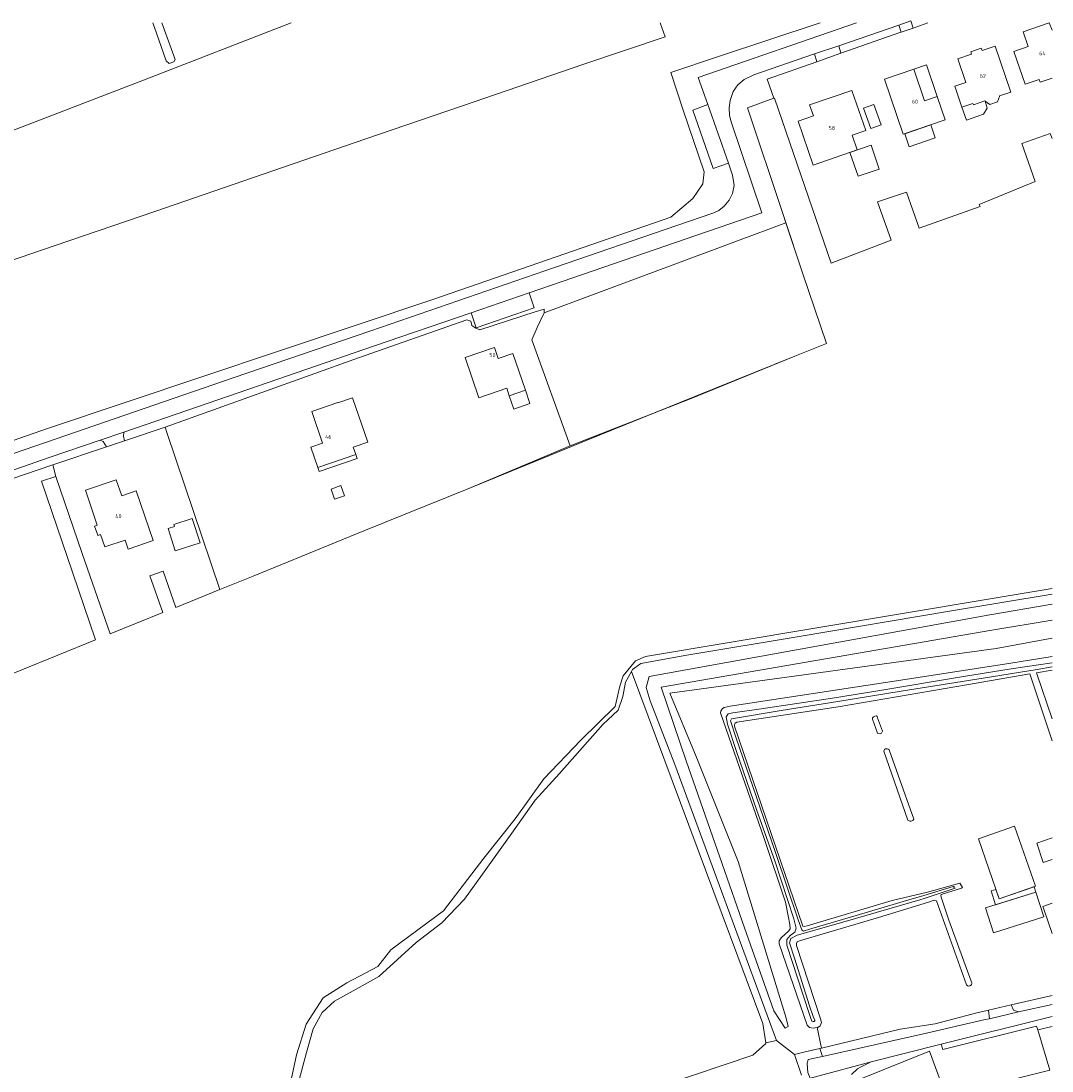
# Model space of a CAD drawing. Header units: metres. Extents: x 264570 to 266133, y 576109 to 577454.
# Tile 128 of 128: x 265865 to 266131, y 577183 to 577454. Entities that reach past the tile are written whole.
import ezdxf
from ezdxf.enums import TextEntityAlignment as Align

# ---------------------------------------------------------------- set-up
doc = ezdxf.new("R2010")
doc.units = ezdxf.units.M
for name, color, linetype, lineweight in [('B-BH-OG-BEBOUWING-G', 252, 'Continuous', 15), ('B-BH-OG-BEBOUWING-T50', 252, 'Continuous', 15), ('B-WE-OG-TOPOGRAFIE-G', 252, 'Continuous', 15)]:
    doc.layers.add(name, color=color, linetype=linetype, lineweight=lineweight)
doc.styles.add('NLCS-ISO-M200-T50', font='NLCS-ISO.ttf', dxfattribs={"height": 1})

msp = doc.modelspace()

# ---------------------------------------------------------------- linework, layer by layer
at = {"layer": 'B-BH-OG-BEBOUWING-G'}
for points in [[(266131.48, 577439.62), (266128.43, 577438.59), (266128.43, 577438.59), (266128.18, 577439.35), (266128.18, 577439.35), (266124.56, 577438.12), (266121.65, 577446.56), (266125.29, 577447.84), (266124.01, 577451.65), (266124.01, 577451.65), (266130.79, 577453.98), (266131.48, 577452.06)], [(266131.48, 577237.82), (266129.24, 577237.06), (266129.24, 577237.06), (266127.58, 577242.06), (266127.58, 577242.06), (266131.48, 577243.39)], [(266131.48, 577218.76), (266129.35, 577224.98), (266129.1, 577225.71), (266131.48, 577226.52)]]:
    msp.add_lwpolyline(points, dxfattribs=at)
for points in [[(266110.51, 577446.48), (266113.22, 577447.4), (266113.42, 577446.78), (266116.8, 577447.93), (266116.8, 577447.93), (266120.82, 577436.06), (266120.82, 577436.06), (266117.89, 577435.06), (266117.93, 577434.95), (266117.44, 577433.57), (266117.44, 577433.57), (266115.41, 577432.88), (266115.41, 577432.88), (266114.18, 577433.68), (266114.18, 577433.68), (266114.15, 577433.8), (266111.2, 577432.8), (266111.08, 577433.15), (266111.08, 577433.15), (266108.24, 577432.19), (266106.42, 577437.55), (266106.42, 577437.55), (266109.27, 577438.51), (266109.27, 577438.51), (266107.18, 577444.67), (266107.18, 577444.67), (266110.72, 577445.86), (266110.72, 577445.86), (266110.51, 577446.48)], [(266101.87, 577434.9), (266103.92, 577428.85), (266093.04, 577425.16), (266093.04, 577425.16), (266088.23, 577439.38), (266095.78, 577441.94), (266095.78, 577441.94), (266098.55, 577433.78), (266098.55, 577433.78), (266101.87, 577434.9)], [(266079.81, 577436.51), (266083.4, 577426.1), (266079.91, 577424.89), (266081.21, 577421.11), (266081.21, 577421.11), (266069.83, 577417.19), (266069.83, 577417.19), (266065.91, 577428.55), (266069.87, 577429.93), (266068.89, 577432.76), (266079.81, 577436.51)], [(265991.33, 577357.63), (265990.68, 577359.54), (265983.51, 577357.08), (265979.95, 577367.47), (265987.54, 577370.07), (265988.51, 577367.24), (265992.27, 577368.52), (265995.51, 577359.06), (265991.33, 577357.63)], [(265951.03, 577344.35), (265951.7, 577342.42), (265941.9, 577339.05), (265940.08, 577344.34), (265943.13, 577345.39), (265940.32, 577353.54), (265947.06, 577355.87), (265947.09, 577355.78), (265950.88, 577357.08), (265954.82, 577345.66), (265951.03, 577344.35)], [(265889.84, 577335.92), (265891.26, 577331.74), (265895, 577333.02), (265899.36, 577320.23), (265899.36, 577320.23), (265892.94, 577318.02), (265892.94, 577318.02), (265892.14, 577320.36), (265886.87, 577318.57), (265885.78, 577321.77), (265885.09, 577321.54), (265885.07, 577321.58), (265884.26, 577323.97), (265884.26, 577323.97), (265884.95, 577324.22), (265884.95, 577324.22), (265881.9, 577333.21), (265889.84, 577335.92)], [(265903.25, 577323.29), (265904.93, 577323.83), (265904.74, 577324.4), (265909.5, 577325.94), (265909.5, 577325.94), (265911.54, 577319.65), (265911.54, 577319.65), (265905.1, 577317.57), (265903.25, 577323.29)], [(266121.83, 577246.42), (266127.21, 577230.92), (266117.84, 577227.67), (266112.46, 577243.17), (266112.46, 577243.17), (266121.83, 577246.42)], [(266114.35, 577225.32), (266127.34, 577229.42), (266127.34, 577229.42), (266129.37, 577223), (266129.37, 577223), (266116.38, 577218.9), (266116.38, 577218.9), (266114.35, 577225.32)], [(266099.85, 577188.29), (266105.08, 577174.07), (266105.08, 577174.07), (266088.53, 577167.47), (266088.07, 577168.62), (266088.07, 577168.62), (266084.94, 577167.38), (266084.94, 577167.38), (266081.32, 577176.45), (266081.32, 577176.45), (266083.22, 577177.21), (266083.22, 577177.21), (266081.69, 577181.04), (266099.85, 577188.29)]]:
    msp.add_lwpolyline(points, close=True, dxfattribs=at)
at = {"layer": 'B-WE-OG-TOPOGRAFIE-G'}
for points in [[(265935.01, 577453.93), (265896.91, 577439.14), (265859.43, 577424.75), (265830.95, 577415.07), (265804.61, 577406.02), (265774.11, 577395.52), (265743.13, 577384.9), (265716.1, 577375.58), (265699.96, 577370.03), (265698.2, 577369.42), (265692.13, 577389.01), (265685.86, 577407.73), (265686.06, 577412.49), (265687.41, 577415.78), (265690.23, 577419.18), (265716.79, 577428.1), (265792.02, 577453.93)], [(265935.01, 577453.93), (265896.91, 577439.14), (265859.43, 577424.75), (265830.95, 577415.07), (265804.61, 577406.02), (265774.11, 577395.52), (265743.13, 577384.9), (265716.1, 577375.58), (265699.96, 577370.03)], [(266071.62, 577453.93), (266045.36, 577445.28), (266033.02, 577441.08), (266036.26, 577431.43), (266041.64, 577415.45), (266041.36, 577412.39), (266038.78, 577408.58), (266033.03, 577403.75), (265971.61, 577382.44), (265872.34, 577349.23), (265763.01, 577311.1), (265753.05, 577307.67), (265752.04, 577308.13), (265747.8, 577318.21), (265738.65, 577315.51), (265742.18, 577303.95), (265726.91, 577298.79), (265723.85, 577299.61), (265722.55, 577300.09), (265721.43, 577302.71), (265707.68, 577344.15), (265708.97, 577344.64)], [(265708.97, 577344.64), (265720.31, 577348.86), (265728.47, 577351.5), (265730.22, 577346.91), (265744.85, 577352.06), (265776.63, 577362.93), (265809.61, 577374.2), (265840.68, 577384.95), (265870.58, 577395.26), (265899.78, 577405.23), (265927.77, 577414.82), (265954.34, 577423.95), (265982.28, 577433.56), (266010.62, 577443.3), (266031.58, 577450.3), (266030.29, 577453.93)], [(265708.97, 577344.64), (265720.31, 577348.86), (265728.47, 577351.5), (265730.22, 577346.91), (265744.85, 577352.06), (265776.63, 577362.93), (265809.61, 577374.2), (265840.68, 577384.95), (265870.58, 577395.26), (265899.78, 577405.23), (265927.77, 577414.82), (265954.34, 577423.95), (265982.28, 577433.56), (266010.62, 577443.3), (266031.58, 577450.3), (266030.29, 577453.93)], [(266030.29, 577453.93), (266031.58, 577450.3), (266010.62, 577443.3), (265982.28, 577433.56), (265954.34, 577423.95), (265927.77, 577414.82), (265899.78, 577405.23), (265870.58, 577395.26), (265840.68, 577384.95)], [(265859.43, 577424.75), (265896.91, 577439.14), (265935.01, 577453.93)], [(265901.6, 577453.93), (265905.05, 577444.46), (265904.72, 577443.83), (265903.55, 577443.48), (265902.78, 577444.14), (265900.28, 577451.24), (265899.34, 577453.93)], [(265899.34, 577453.93), (265900.28, 577451.24), (265902.78, 577444.14), (265903.55, 577443.48), (265904.72, 577443.83), (265905.05, 577444.46), (265901.6, 577453.93)], [(266081.03, 577453.93), (266040.08, 577439.86)], [(266040.08, 577439.86), (266081.03, 577453.93)], [(266045.36, 577445.28), (266071.62, 577453.93)], [(266091.97, 577453.37), (266076.41, 577448.04)], [(266076.99, 577446.1), (266092.41, 577451.51), (266092.41, 577451.51), (266092.51, 577451.55), (266092.51, 577451.55), (266095.61, 577452.61), (266095.61, 577452.61), (266099.43, 577453.93)], [(266095.03, 577454.42), (266091.97, 577453.37)], [(266095.61, 577452.61), (266095.03, 577454.42)], [(266099.43, 577453.93), (266095.61, 577452.61)], [(266131.48, 577452.06), (266130.79, 577453.98), (266124.01, 577451.65), (266125.29, 577447.84), (266121.65, 577446.56), (266124.56, 577438.12), (266128.18, 577439.35), (266128.43, 577438.59), (266131.48, 577439.62)], [(266076.41, 577448.04), (266070.15, 577445.9)], [(266036.26, 577431.43), (266033.02, 577441.08), (266045.36, 577445.28)], [(266070.15, 577445.9), (266054.45, 577440.53)], [(266070.76, 577443.91), (266076.99, 577446.1)], [(266057.9, 577439.4), (266070.76, 577443.91)], [(266040.08, 577439.86), (266042.63, 577432.83)], [(266042.63, 577432.83), (266040.08, 577439.86)], [(266054.45, 577440.53), (266052.02, 577439.27), (266050.35, 577437.9)], [(266050.35, 577437.9), (266049.17, 577436.2)], [(266059.66, 577434.46), (266057.9, 577439.4)], [(265865.05, 577286.62), (265884.51, 577294.59), (265878.6, 577312.03), (265870.57, 577335.54), (265874.22, 577336.76), (265881.07, 577316.84), (265888.26, 577296.1), (265901.85, 577301.67), (265898.55, 577311.13), (265901.99, 577312.29), (265905.22, 577302.91), (265916.57, 577307.55), (265925.18, 577311.06), (265953.81, 577322.72), (265980.47, 577333.51), (266007.08, 577344.66), (266038.34, 577356.93), (266065.04, 577367.82), (266073.27, 577371.14), (266070.11, 577380.54), (266067.27, 577388.89), (266062.79, 577402.31), (266062.06, 577404.48), (266052.87, 577432.03), (266059.66, 577434.46), (266059.8, 577434.51), (266074.49, 577391.86), (266089.99, 577397.8), (266086.46, 577407.71), (266093.95, 577410.22), (266097.16, 577400.88), (266112.91, 577406.47), (266112.71, 577407.03), (266127.12, 577412.95), (266123.67, 577422.79), (266131.03, 577425.34), (266131.48, 577424.06)], [(266049.17, 577436.2), (266048.42, 577433.85), (266048.11, 577432.02)], [(266059.66, 577434.46), (266052.87, 577432.03), (266062.06, 577404.48)], [(266074.49, 577391.86), (266059.8, 577434.51), (266059.66, 577434.46)], [(266074.49, 577391.86), (266059.8, 577434.51), (266059.66, 577434.46)], [(266042.63, 577432.83), (266038.76, 577431.39)], [(266047.92, 577417.7), (266042.63, 577432.83)], [(266048.11, 577432.02), (266048.23, 577430.04), (266048.61, 577428.41)], [(266041.36, 577412.39), (266041.64, 577415.45), (266036.26, 577431.43)], [(266038.76, 577431.39), (266044.03, 577416.31)], [(266048.61, 577428.41), (266056.55, 577404.86)], [(266131.48, 577424.06), (266131.03, 577425.34), (266123.67, 577422.79), (266127.12, 577412.95), (266112.71, 577407.03), (266112.91, 577406.47), (266097.16, 577400.88), (266093.95, 577410.22), (266086.46, 577407.71), (266089.99, 577397.8), (266074.49, 577391.86)], [(266131.48, 577424.06), (266131.03, 577425.34), (266123.67, 577422.79), (266127.12, 577412.95), (266112.71, 577407.03), (266112.91, 577406.47), (266097.16, 577400.88), (266093.95, 577410.22), (266086.46, 577407.71), (266089.99, 577397.8), (266074.49, 577391.86)], [(266047.92, 577417.7), (266048.99, 577414.63), (266049.39, 577411.89), (266048.98, 577409.84), (266048.16, 577408.11), (266046.86, 577406.55), (266045.43, 577405.5), (266044.14, 577404.88), (266034.65, 577401.58), (266003.01, 577390.74), (265955.59, 577374.43), (265920.09, 577362.22), (265871.6, 577345.56), (265826.68, 577330.12), (265780.82, 577314.37), (265753.76, 577304.93), (265752.73, 577304.57)], [(266044.03, 577416.31), (266047.92, 577417.7)], [(266048.98, 577409.84), (266049.39, 577411.89), (266048.99, 577414.63), (266047.92, 577417.7)], [(266033.03, 577403.75), (266038.78, 577408.58), (266041.36, 577412.39)], [(266045.43, 577405.5), (266046.86, 577406.55), (266048.16, 577408.11), (266048.98, 577409.84)], [(265920.09, 577362.22), (265955.59, 577374.43), (266003.01, 577390.74), (266034.65, 577401.58), (266044.14, 577404.88), (266045.43, 577405.5)], [(266056.55, 577404.86), (266034.24, 577397.17), (266004.99, 577387.15), (265996.46, 577384.22)], [(266062.06, 577404.48), (266067.27, 577388.89)], [(265971.61, 577382.44), (266033.03, 577403.75)], [(265916.57, 577307.55), (265925.18, 577311.06), (265953.81, 577322.72), (265980.47, 577333.51), (266011.19, 577346.05), (266039.22, 577357.43), (266065.04, 577367.82), (266073.27, 577371.14), (266070.11, 577380.54), (266067.27, 577388.89)], [(265996.46, 577384.22), (265981.46, 577379.06)], [(265872.34, 577349.23), (265971.61, 577382.44)], [(265981.46, 577379.06), (265956.27, 577370.4)], [(265956.27, 577370.4), (265921.6, 577358.46), (265891.81, 577348.25)], [(265780.82, 577314.37), (265826.68, 577330.12), (265871.6, 577345.56), (265920.09, 577362.22)], [(265763.01, 577311.1), (265872.34, 577349.23)], [(265891.81, 577348.25), (265885.74, 577346.17)], [(265885.74, 577346.17), (265872.55, 577341.64), (265858.4, 577336.76)], [(265859.04, 577334.86), (265873.52, 577339.76), (265874.22, 577336.76), (265870.57, 577335.54), (265878.6, 577312.03), (265884.51, 577294.59), (265865.05, 577286.62)], [(265745.05, 577239.22), (265745.96, 577239.7), (265753.78, 577242.51), (265782.43, 577252.92), (265807.86, 577263.3), (265836.99, 577275.2), (265865.05, 577286.62), (265884.51, 577294.59), (265878.6, 577312.03), (265870.57, 577335.54), (265874.22, 577336.76)], [(265874.22, 577336.76), (265881.07, 577316.84), (265888.26, 577296.1), (265901.85, 577301.67), (265898.55, 577311.13), (265901.99, 577312.29), (265905.22, 577302.91), (265916.57, 577307.55)], [(265934.5, 577178.53), (265936.44, 577187.42), (265938.9, 577195.32), (265943.26, 577202.07), (265949.41, 577206.02), (265957.4, 577210.19), (265960.76, 577214.51), (265974.4, 577224.56), (265984.74, 577238.22), (265992.83, 577248.32), (266000.3, 577258.64), (266009.79, 577268.69), (266018.71, 577277.38), (266019.92, 577282.61), (266020.74, 577285.29), (266023.92, 577289.17), (266026.48, 577290.23), (266114.98, 577305.09), (266131.48, 577307.81)], [(266131.48, 577307.81), (266114.98, 577305.09), (266026.48, 577290.23), (266023.92, 577289.17), (266020.74, 577285.29), (266019.92, 577282.61), (266018.71, 577277.38), (266009.79, 577268.69), (266000.3, 577258.64), (265992.83, 577248.32), (265984.74, 577238.22), (265974.4, 577224.56), (265960.76, 577214.51), (265957.4, 577210.19), (265949.41, 577206.02), (265943.26, 577202.07), (265938.9, 577195.32), (265936.44, 577187.42), (265934.5, 577178.53)], [(266131.48, 577306.35), (266105.04, 577301.99), (266066.23, 577295.42), (266037.19, 577290.61), (266025.31, 577288.48), (266023.18, 577286.89), (266022.9, 577286.37), (266021.39, 577283.6), (266020.65, 577279.91), (266019.45, 577276.37), (266015.51, 577272.71), (266004.33, 577260.09), (265998.07, 577253.12), (265991.96, 577244.67), (265984.39, 577234.01), (265979.75, 577227.58), (265973.96, 577221.52), (265967.32, 577216.38), (265957.66, 577207.61), (265952.57, 577204.78), (265946.23, 577201.22), (265943, 577198.3), (265940.67, 577194.14), (265938.96, 577187.99), (265937.05, 577180.91)], [(266131.48, 577303.76), (266115.47, 577301.06), (266027.47, 577285.09), (266026.69, 577282.3), (266027.74, 577278.83), (266034.12, 577262.38), (266060.32, 577191.07), (266057.55, 577190.45), (266056.82, 577195.46), (266022.9, 577286.37), (266023.18, 577286.89), (266025.31, 577288.48), (266037.19, 577290.61), (266066.23, 577295.42), (266105.04, 577301.99), (266131.48, 577306.35)], [(266034.12, 577262.38), (266027.74, 577278.83), (266026.69, 577282.3), (266027.47, 577285.09), (266115.47, 577301.06), (266131.48, 577303.76)], [(266131.48, 577299.68), (266115.92, 577297.09), (266030.53, 577282.35), (266036.99, 577263.29)], [(266115.92, 577297.09), (266131.48, 577299.68)], [(266030.53, 577282.35), (266115.92, 577297.09)], [(266039.63, 577264.47), (266032.79, 577280.8), (266117.08, 577292.35), (266131.48, 577295.03)], [(266131.48, 577295.03), (266117.08, 577292.35)], [(266117.08, 577292.35), (266032.79, 577280.8)], [(266131.48, 577268.46), (266125.78, 577285.78), (266109.41, 577282.91), (266076.23, 577277.31), (266050.13, 577273.32), (266049.71, 577273.09), (266049.52, 577272.71), (266049.49, 577272.27), (266067.11, 577220.61), (266067.52, 577220.52), (266068.22, 577220.69), (266090.19, 577227.25), (266099.35, 577229.42), (266107.66, 577231.75), (266108.36, 577230.59), (266108.12, 577230.41), (266102.84, 577228.79), (266102.8, 577228.56), (266102.86, 577228.08), (266104.82, 577222.2), (266110.65, 577206.38), (266110.76, 577205.95), (266110.67, 577205.45), (266110.29, 577205.17), (266109.99, 577205.16), (266109.66, 577205.24), (266109.44, 577205.43), (266101.67, 577227.15), (266101.09, 577227.29), (266099.6, 577226.82), (266086.69, 577222.89), (266066.31, 577216.85), (266065.71, 577216.57), (266065.49, 577216.14), (266065.47, 577215.63), (266071.7, 577196.67), (266071.95, 577195.7), (266071.62, 577194.89), (266070.99, 577194.42), (266070.85, 577194.4), (266069.78, 577194.23), (266068.88, 577194.48), (266068.28, 577195.05), (266060.99, 577216.09), (266061.02, 577216.81), (266061.54, 577217.56), (266063.53, 577219.44), (266063.83, 577219.93), (266063.79, 577221.08), (266063.35, 577223.25), (266062.67, 577226.8), (266057.19, 577243.22), (266045.87, 577275.7), (266045.97, 577276.19), (266046.41, 577276.83), (266046.82, 577277.13), (266048.34, 577277.44), (266092.41, 577284.14), (266120.81, 577288.58), (266131.48, 577290.31)], [(266131.48, 577288.65), (266120.97, 577287.09), (266108.6, 577285.11), (266085.96, 577281.31), (266074.84, 577279.47), (266056.36, 577276.74), (266049.06, 577275.72), (266047.86, 577275.44), (266047.36, 577274.7), (266047.71, 577272.77), (266050.03, 577265.76), (266055.29, 577250.47), (266059.95, 577237.47), (266064.83, 577222.54), (266065.4, 577220.09), (266065.09, 577219.07), (266063.87, 577218.17), (266063.03, 577217.17), (266062.98, 577215.68), (266067.18, 577203.06), (266069.12, 577197.02), (266069.49, 577196.05), (266069.78, 577195.95), (266070.11, 577196.02), (266070.2, 577196.15), (266070.23, 577196.36), (266069.85, 577197.29), (266068.85, 577200.03), (266065, 577212.39), (266063.71, 577216.3), (266064.04, 577217.46), (266065.65, 577218.26), (266078.08, 577221.79), (266097.32, 577227.43), (266098.5, 577227.79), (266106.45, 577230.45), (266106.09, 577230.61), (266106.25, 577230.93), (266098.1, 577228.41), (266095.39, 577227.71), (266080.88, 577223.36), (266069.5, 577220.03), (266067.33, 577219.36), (266066.87, 577219.65), (266065.97, 577222.26), (266060.16, 577239.35), (266055.05, 577254.2), (266049.96, 577269.21), (266048.49, 577273.64), (266048.71, 577274.16), (266061.59, 577276.3), (266076.22, 577278.65), (266092.49, 577281.35), (266113.67, 577284.69), (266127.68, 577286.95), (266131.48, 577287.56)], [(266131.48, 577287.56), (266127.68, 577286.95), (266113.67, 577284.69), (266092.49, 577281.35), (266076.22, 577278.65), (266061.59, 577276.3), (266048.71, 577274.16), (266048.49, 577273.64), (266049.96, 577269.21), (266055.05, 577254.2), (266060.16, 577239.35), (266065.97, 577222.26), (266066.87, 577219.65), (266067.33, 577219.36), (266069.5, 577220.03), (266080.88, 577223.36), (266095.39, 577227.71), (266098.1, 577228.41), (266106.25, 577230.93), (266106.09, 577230.61), (266106.45, 577230.45), (266098.5, 577227.79), (266097.32, 577227.43), (266078.08, 577221.79), (266065.65, 577218.26), (266064.04, 577217.46), (266063.71, 577216.3), (266065, 577212.39), (266068.85, 577200.03), (266069.85, 577197.29), (266070.23, 577196.36), (266070.2, 577196.15), (266070.11, 577196.02), (266069.78, 577195.95), (266069.49, 577196.05), (266069.12, 577197.02), (266067.18, 577203.06), (266062.98, 577215.68), (266063.03, 577217.17), (266063.87, 577218.17), (266065.09, 577219.07), (266065.4, 577220.09), (266064.83, 577222.54), (266059.95, 577237.47), (266055.29, 577250.47), (266050.03, 577265.76), (266047.71, 577272.77), (266047.36, 577274.7), (266047.86, 577275.44), (266049.06, 577275.72), (266056.36, 577276.74), (266074.84, 577279.47), (266085.96, 577281.31), (266108.6, 577285.11), (266120.97, 577287.09), (266131.48, 577288.65)], [(266120.81, 577288.58), (266092.41, 577284.14), (266048.34, 577277.44)], [(266131.48, 577290.31), (266120.81, 577288.58)], [(265937.05, 577180.91), (265938.96, 577187.99), (265940.67, 577194.14), (265943, 577198.3), (265946.23, 577201.22), (265952.57, 577204.78), (265957.66, 577207.61), (265967.32, 577216.38), (265973.96, 577221.52), (265979.75, 577227.58), (265984.39, 577234.01), (265991.96, 577244.67), (265998.07, 577253.12), (266004.33, 577260.09), (266015.51, 577272.71), (266019.45, 577276.37), (266020.65, 577279.91), (266021.39, 577283.6), (266022.9, 577286.37), (266022.9, 577286.37), (266056.82, 577195.46), (266056.82, 577195.46), (266057.55, 577190.45), (266057.57, 577190.34), (266054.24, 577187.31), (265964.4, 577156.97)], [(266131.48, 577202.74), (266120.95, 577200.3), (266115.09, 577198.95), (266114.36, 577198.78), (266112.42, 577198.33), (266101.28, 577195.38), (266092.28, 577194.04), (266071.92, 577189.13), (266070.85, 577194.4), (266070.99, 577194.42), (266071.62, 577194.89), (266071.95, 577195.7), (266071.7, 577196.67), (266065.47, 577215.63), (266065.49, 577216.14), (266065.71, 577216.57), (266066.31, 577216.85), (266086.69, 577222.89), (266099.6, 577226.82), (266101.09, 577227.29), (266101.67, 577227.15), (266109.44, 577205.43), (266109.66, 577205.24), (266109.99, 577205.16), (266110.29, 577205.17), (266110.67, 577205.45), (266110.76, 577205.95), (266110.65, 577206.38), (266104.82, 577222.2), (266102.86, 577228.08), (266102.8, 577228.56), (266102.84, 577228.79), (266108.12, 577230.41), (266108.36, 577230.59), (266107.66, 577231.75), (266099.35, 577229.42), (266090.19, 577227.25), (266068.22, 577220.69), (266067.52, 577220.52), (266067.11, 577220.61), (266049.49, 577272.27), (266049.52, 577272.71), (266049.71, 577273.09), (266050.13, 577273.32), (266076.23, 577277.31), (266109.41, 577282.91), (266125.78, 577285.78), (266131.48, 577268.46)], [(266131.48, 577286.78), (266127.49, 577286.08), (266131.48, 577274.18)], [(266131.48, 577274.18), (266127.49, 577286.08), (266131.48, 577286.78)], [(266036.99, 577263.29), (266030.53, 577282.35)], [(266032.79, 577280.8), (266039.63, 577264.47)], [(266046.82, 577277.13), (266046.41, 577276.83), (266045.97, 577276.19), (266045.87, 577275.7), (266057.19, 577243.22)], [(266048.34, 577277.44), (266046.82, 577277.13)], [(266036.99, 577263.29), (266046.31, 577236.75), (266052.12, 577220.22), (266059.67, 577198.74), (266062.57, 577194.24), (266063.34, 577194.73), (266062.84, 577196.89), (266050.46, 577237.33), (266039.63, 577264.47)], [(266039.63, 577264.47), (266050.46, 577237.33)], [(266060.32, 577191.07), (266034.12, 577262.38)], [(266046.31, 577236.75), (266036.99, 577263.29)], [(266057.19, 577243.22), (266062.67, 577226.8)], [(266131.48, 577243.39), (266127.58, 577242.06), (266129.24, 577237.06), (266131.48, 577237.82)], [(266063.34, 577194.73), (266062.57, 577194.24), (266059.67, 577198.74), (266052.12, 577220.22), (266046.31, 577236.75)], [(266050.46, 577237.33), (266062.84, 577196.89)], [(266062.67, 577226.8), (266063.35, 577223.25), (266063.79, 577221.08)], [(266131.48, 577226.52), (266129.1, 577225.71), (266129.35, 577224.98), (266131.48, 577218.76)], [(266063.79, 577221.08), (266063.83, 577219.93), (266063.53, 577219.44)], [(266061.54, 577217.56), (266061.02, 577216.81), (266060.99, 577216.09)], [(266063.53, 577219.44), (266061.54, 577217.56)], [(266060.99, 577216.09), (266068.28, 577195.05), (266068.88, 577194.48)], [(266131.48, 577200.42), (266122.87, 577198.45), (266121.56, 577198.92), (266120.95, 577200.3), (266131.48, 577202.74)], [(266131.48, 577197.27), (266102.9, 577190.13), (266084.78, 577185.59), (266070.07, 577181.61), (266069, 577181.33), (266068.47, 577182.86), (266068.23, 577185.12), (266068.48, 577186.14), (266072.26, 577186.98), (266099.1, 577193), (266114.25, 577196.47), (266115.33, 577196.72), (266122.87, 577198.45), (266131.48, 577200.42)], [(266062.84, 577196.89), (266063.34, 577194.73)], [(266131.48, 577194.67), (266127.8, 577193.8), (266127.5, 577194.81), (266103.27, 577188.76), (266102.9, 577190.13), (266131.48, 577197.27)], [(266068.88, 577194.48), (266069.78, 577194.23), (266070.85, 577194.4)], [(266070.85, 577194.4), (266071.92, 577189.13)], [(266079.67, 577182.29), (266081.28, 577183.75), (266082.17, 577184.27), (266084.78, 577185.59), (266102.9, 577190.13), (266103.27, 577188.76), (266127.5, 577194.81), (266127.8, 577193.8), (266130.94, 577183.43), (266116.22, 577179.72)], [(266131.48, 577081.91), (266119.69, 577078.09), (266118.75, 577078.02), (266118.34, 577078.38), (266116.98, 577082.9), (266103.05, 577121.75), (266094.88, 577144.82), (266101.74, 577141.18), (266125.18, 577148.9), (266117.72, 577174.5), (266116.22, 577179.72), (266130.94, 577183.43), (266127.8, 577193.8), (266131.48, 577194.67)], [(265964.4, 577156.97), (266054.24, 577187.31), (266057.57, 577190.34), (266057.55, 577190.45), (266060.32, 577191.07), (266064.97, 577187.47), (266066.82, 577182.16)], [(266064.97, 577187.47), (266060.32, 577191.07)], [(266066.82, 577182.16), (266064.97, 577187.47), (266067.77, 577188.16), (266071.54, 577189.04), (266072.26, 577186.98), (266068.48, 577186.14), (266068.23, 577185.12), (266068.47, 577182.86)], [(266067.77, 577188.16), (266064.97, 577187.47)], [(266071.54, 577189.04), (266067.77, 577188.16)], [(266070.07, 577181.61), (266084.78, 577185.59), (266082.17, 577184.27), (266081.28, 577183.75), (266079.67, 577182.29)]]:
    msp.add_lwpolyline(points, dxfattribs=at)
for points in [[(266091.97, 577453.37), (266092.51, 577451.55), (266092.51, 577451.55), (266092.41, 577451.51), (266076.99, 577446.1), (266076.99, 577446.1), (266076.41, 577448.04), (266076.41, 577448.04), (266091.97, 577453.37)], [(266095.03, 577454.42), (266095.61, 577452.61), (266095.61, 577452.61), (266092.51, 577451.55), (266092.51, 577451.55), (266091.97, 577453.37), (266091.97, 577453.37), (266095.03, 577454.42)], [(266076.41, 577448.04), (266076.99, 577446.1), (266076.99, 577446.1), (266070.76, 577443.91), (266070.76, 577443.91), (266070.15, 577445.9), (266070.15, 577445.9), (266076.41, 577448.04)], [(266117.44, 577433.57), (266117.93, 577434.95), (266117.89, 577435.06), (266120.82, 577436.06), (266116.8, 577447.93), (266113.42, 577446.78), (266113.22, 577447.4), (266110.51, 577446.48), (266110.72, 577445.86), (266107.18, 577444.67), (266109.27, 577438.51), (266106.42, 577437.55), (266108.24, 577432.19), (266111.08, 577433.15), (266111.2, 577432.8), (266114.15, 577433.8), (266114.18, 577433.68), (266115.41, 577432.88), (266117.44, 577433.57)], [(266062.79, 577402.31), (266000.36, 577379.06), (266000.34, 577380.02), (265997.99, 577379.26), (265983.71, 577374.61), (265982.73, 577375.06), (265981.68, 577375.76), (265981.44, 577376.91), (265980.42, 577377.23), (265952.41, 577367.44), (265902.46, 577349.54), (265891.99, 577346), (265891.74, 577347.17), (265891.81, 577348.25), (265921.6, 577358.46), (265956.27, 577370.4), (265981.46, 577379.06), (265982.8, 577375.18), (265997.81, 577380.32), (265996.46, 577384.22), (266004.99, 577387.15), (266034.24, 577397.17), (266056.55, 577404.86), (266048.61, 577428.41), (266048.23, 577430.04), (266048.11, 577432.02), (266048.42, 577433.85), (266049.17, 577436.2), (266050.35, 577437.9), (266052.02, 577439.27), (266054.45, 577440.53), (266070.15, 577445.9), (266070.76, 577443.91), (266057.9, 577439.4), (266059.66, 577434.46), (266052.87, 577432.03), (266062.06, 577404.48), (266062.79, 577402.31)], [(266095.78, 577441.94), (266099.1, 577443.06), (266101.87, 577434.9), (266098.55, 577433.78), (266095.78, 577441.94)], [(266088.23, 577439.38), (266093.04, 577425.16), (266103.92, 577428.85), (266101.87, 577434.9), (266098.55, 577433.78), (266095.78, 577441.94), (266088.23, 577439.38)], [(266065.91, 577428.55), (266069.83, 577417.19), (266081.21, 577421.11), (266079.91, 577424.89), (266083.4, 577426.1), (266079.81, 577436.51), (266068.89, 577432.76), (266069.87, 577429.93), (266065.91, 577428.55)], [(266047.92, 577417.7), (266044.03, 577416.31), (266038.76, 577431.39), (266038.76, 577431.39), (266042.63, 577432.83), (266042.63, 577432.83), (266047.92, 577417.7)], [(266084.69, 577426.62), (266082.79, 577431.87), (266085.44, 577432.83), (266087.34, 577427.58), (266084.69, 577426.62)], [(266114.18, 577433.68), (266114.77, 577431.92), (266113.83, 577430.34), (266109.38, 577428.83), (266108.24, 577432.19), (266111.08, 577433.15), (266111.2, 577432.8), (266114.15, 577433.8), (266114.18, 577433.68)], [(266093.45, 577425.3), (266100.2, 577427.59), (266101.34, 577424.22), (266094.59, 577421.93), (266093.45, 577425.3)], [(266079.32, 577420.46), (266084.77, 577422.34), (266086.89, 577416.19), (266081.44, 577414.31), (266079.32, 577420.46)], [(266038.34, 577356.93), (266007.08, 577344.66), (265997.13, 577372.07), (265998.55, 577375.26), (266000.36, 577379.06), (266062.79, 577402.31), (266067.27, 577388.89), (266070.11, 577380.54), (266073.27, 577371.14), (266065.04, 577367.82), (266038.34, 577356.93)], [(265996.46, 577384.22), (265997.81, 577380.32), (265982.8, 577375.18), (265982.8, 577375.18), (265981.46, 577379.06), (265981.46, 577379.06), (265996.46, 577384.22)], [(265998.55, 577375.26), (265997.13, 577372.07), (266007.08, 577344.66), (265980.47, 577333.51), (265953.81, 577322.72), (265925.18, 577311.06), (265916.57, 577307.55), (265902.91, 577348.09), (265902.46, 577349.54), (265952.41, 577367.44), (265980.42, 577377.23), (265981.44, 577376.91), (265981.68, 577375.76), (265982.73, 577375.06), (265983.71, 577374.61), (265997.99, 577379.26), (266000.34, 577380.02), (266000.36, 577379.06), (265998.55, 577375.26)], [(265979.95, 577367.47), (265983.51, 577357.08), (265990.68, 577359.54), (265991.33, 577357.63), (265995.51, 577359.06), (265992.27, 577368.52), (265988.51, 577367.24), (265987.54, 577370.07), (265979.95, 577367.47)], [(265991.33, 577357.63), (265995.51, 577359.06), (265996.69, 577355.6), (265992.52, 577354.17), (265991.33, 577357.63)], [(265954.82, 577345.66), (265950.88, 577357.08), (265947.09, 577355.78), (265947.06, 577355.87), (265940.32, 577353.54), (265943.13, 577345.39), (265940.08, 577344.34), (265941.9, 577339.05), (265951.7, 577342.42), (265951.03, 577344.35), (265954.82, 577345.66)], [(265902.46, 577349.54), (265902.91, 577348.09), (265902.91, 577348.09), (265916.57, 577307.55), (265916.57, 577307.55), (265905.22, 577302.91), (265901.99, 577312.29), (265898.55, 577311.13), (265901.85, 577301.67), (265888.26, 577296.1), (265881.07, 577316.84), (265874.22, 577336.76), (265874.22, 577336.76), (265873.52, 577339.76), (265873.52, 577339.76), (265887.3, 577344.42), (265887.3, 577344.42), (265891.99, 577346), (265891.99, 577346), (265902.46, 577349.54)], [(265891.81, 577348.25), (265891.74, 577347.17), (265891.99, 577346), (265891.99, 577346), (265887.3, 577344.42), (265887.3, 577344.42), (265886.48, 577345.83), (265885.74, 577346.17), (265885.74, 577346.17), (265891.81, 577348.25)], [(265886.48, 577345.83), (265887.3, 577344.42), (265887.3, 577344.42), (265873.52, 577339.76), (265873.52, 577339.76), (265859.04, 577334.86), (265859.04, 577334.86), (265858.4, 577336.76), (265858.4, 577336.76), (265872.55, 577341.64), (265885.74, 577346.17), (265885.74, 577346.17), (265886.48, 577345.83)], [(265941.9, 577339.05), (265951.7, 577342.42), (265952.04, 577341.42), (265942.25, 577338.04), (265941.9, 577339.05)], [(265884.26, 577323.97), (265885.07, 577321.58), (265885.09, 577321.54), (265885.78, 577321.77), (265886.87, 577318.57), (265892.14, 577320.36), (265892.94, 577318.02), (265899.36, 577320.23), (265895, 577333.02), (265891.26, 577331.74), (265889.84, 577335.92), (265881.9, 577333.21), (265884.95, 577324.22), (265884.26, 577323.97)], [(265946.25, 577330.88), (265945.31, 577333.52), (265947.88, 577334.44), (265948.83, 577331.8), (265946.25, 577330.88)], [(265911.54, 577319.65), (265909.5, 577325.94), (265904.74, 577324.4), (265904.93, 577323.83), (265903.25, 577323.29), (265905.1, 577317.57), (265911.54, 577319.65)], [(266087.7, 577270.99), (266087.57, 577270.63), (266087.42, 577270.44), (266087.07, 577270.32), (266086.8, 577270.37), (266086.43, 577270.46), (266085.16, 577274.09), (266085.15, 577274.47), (266085.37, 577274.7), (266085.75, 577274.9), (266086.15, 577274.92), (266086.32, 577274.76), (266086.46, 577274.44), (266087.7, 577270.99)], [(266085.16, 577274.09), (266086.43, 577270.46), (266086.8, 577270.37), (266087.07, 577270.32), (266087.42, 577270.44), (266087.57, 577270.63), (266087.7, 577270.99), (266086.46, 577274.44), (266086.32, 577274.76), (266086.15, 577274.92), (266085.75, 577274.9), (266085.37, 577274.7), (266085.15, 577274.47), (266085.16, 577274.09)], [(266089.44, 577266.16), (266091.37, 577260.8), (266095.78, 577248.29), (266095.56, 577247.89), (266095.1, 577247.76), (266094.73, 577247.76), (266094.25, 577248.01), (266088.05, 577265.79), (266088.13, 577266.1), (266088.22, 577266.27), (266088.52, 577266.42), (266088.62, 577266.44), (266088.92, 577266.41), (266089.17, 577266.35), (266089.44, 577266.16)], [(266088.13, 577266.1), (266088.05, 577265.79), (266094.25, 577248.01), (266094.73, 577247.76), (266095.1, 577247.76), (266095.56, 577247.89), (266095.78, 577248.29), (266091.37, 577260.8), (266089.44, 577266.16), (266089.17, 577266.35), (266088.92, 577266.41), (266088.62, 577266.44), (266088.52, 577266.42), (266088.22, 577266.27), (266088.13, 577266.1)], [(266117.84, 577227.67), (266127.21, 577230.92), (266121.83, 577246.42), (266112.46, 577243.17), (266117.84, 577227.67)], [(266126.9, 577230.81), (266127.34, 577229.42), (266116.88, 577226.12), (266115.75, 577229.7), (266116.99, 577230.09), (266117.84, 577227.67), (266126.9, 577230.81)], [(266129.37, 577223), (266127.34, 577229.42), (266114.35, 577225.32), (266116.38, 577218.9), (266129.37, 577223)], [(266115.09, 577198.95), (266115.33, 577196.72), (266114.25, 577196.47), (266099.1, 577193), (266072.26, 577186.98), (266071.54, 577189.04), (266071.92, 577189.13), (266092.28, 577194.04), (266101.28, 577195.38), (266112.42, 577198.33), (266114.36, 577198.78), (266115.09, 577198.95)], [(266115.09, 577198.95), (266120.95, 577200.3), (266121.56, 577198.92), (266122.87, 577198.45), (266115.33, 577196.72), (266115.09, 577198.95)], [(266071.92, 577189.13), (266071.54, 577189.04)], [(266088.53, 577167.47), (266105.08, 577174.07), (266099.85, 577188.29), (266081.69, 577181.04), (266083.22, 577177.21), (266081.32, 577176.45), (266084.94, 577167.38), (266088.07, 577168.62), (266088.53, 577167.47)]]:
    msp.add_lwpolyline(points, close=True, dxfattribs=at)

# ---------------------------------------------------------------- texts
at = {"layer": 'B-BH-OG-BEBOUWING-T50', "style": 'NLCS-ISO-M200-T50'}
for s, p in [('64', (266128.99, 577446.07)), ('62', (266113.62, 577440.24)), ('60', (266096.09, 577433.61)), ('58', (266074.66, 577426.8)), ('50', (265987, 577368.15)), ('46', (265944.61, 577347)), ('40', (265890.42, 577326.54))]:
    msp.add_text(s, height=1, dxfattribs=at).set_placement(p, align=Align.MIDDLE)

doc.saveas('drawing.dxf')
